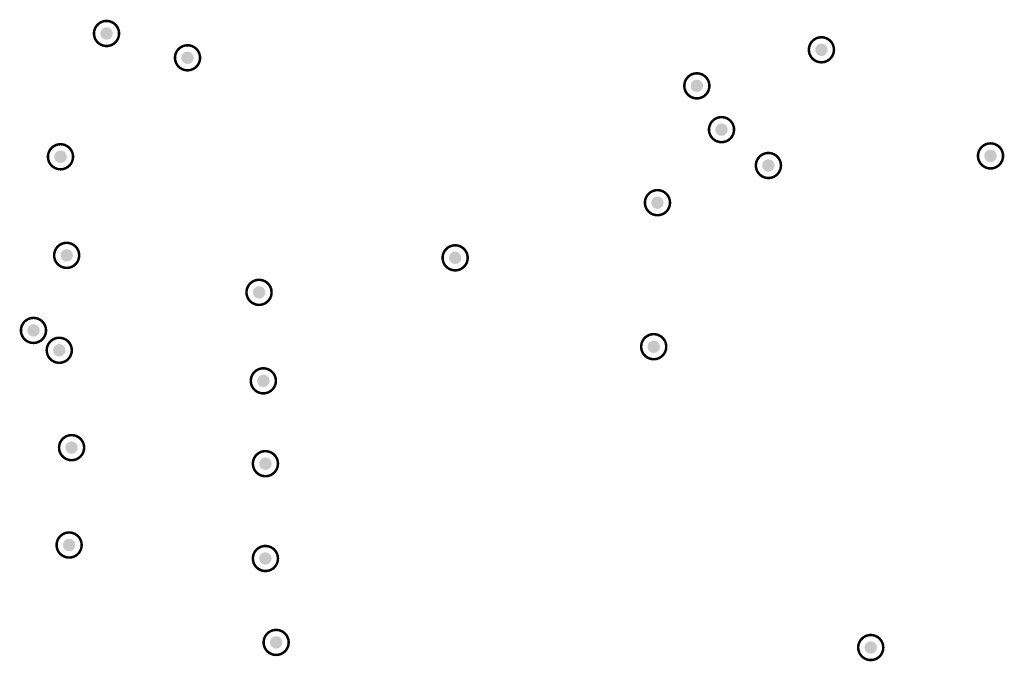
# Model space of a CAD drawing. Header units: inches. Extents: x -11.9 to 0, y -4.1 to 7.1.
# Tile 39 of 54: x -6.7 to -5.9, y 4 to 4.5. Entities that reach past the tile are written whole.
import ezdxf

# ---------------------------------------------------------------- set-up
doc = ezdxf.new("R2010")
doc.units = ezdxf.units.IN
doc.header["$MEASUREMENT"] = 0
doc.layers.add('DrillDrawing', color=1, linetype='Continuous')
doc.layers.add('ViaHoleLayer', color=16, linetype='Continuous')

msp = doc.modelspace()

# ---------------------------------------------------------------- hatches: boundary and pattern name
at = {"layer": 'ViaHoleLayer'}
h = msp.add_hatch(color=16, dxfattribs=at)
edge = h.paths.add_edge_path()
edge.add_arc((-6.63256, 4.48625), 0.005, 0, 360)
h = msp.add_hatch(color=16, dxfattribs=at)
edge = h.paths.add_edge_path()
edge.add_arc((-6.56791, 4.46683), 0.005, 0, 360)
h = msp.add_hatch(color=16, dxfattribs=at)
edge = h.paths.add_edge_path()
edge.add_arc((-6.06201, 4.47323), 0.005, 0, 360)
h = msp.add_hatch(color=16, dxfattribs=at)
edge = h.paths.add_edge_path()
edge.add_arc((-6.16142, 4.44442), 0.005, 0, 360)
h = msp.add_hatch(color=16, dxfattribs=at)
edge = h.paths.add_edge_path()
edge.add_arc((-6.14173, 4.40945), 0.005, 0, 360)
h = msp.add_hatch(color=16, dxfattribs=at)
edge = h.paths.add_edge_path()
edge.add_arc((-6.66929, 4.3878), 0.005, 0, 360)
h = msp.add_hatch(color=16, dxfattribs=at)
edge = h.paths.add_edge_path()
edge.add_arc((-5.92704, 4.38847), 0.005, 0, 360)
h = msp.add_hatch(color=16, dxfattribs=at)
edge = h.paths.add_edge_path()
edge.add_arc((-6.10431, 4.38082), 0.005, 0, 360)
h = msp.add_hatch(color=16, dxfattribs=at)
edge = h.paths.add_edge_path()
edge.add_arc((-6.19285, 4.35113), 0.005, 0, 360)
h = msp.add_hatch(color=16, dxfattribs=at)
edge = h.paths.add_edge_path()
edge.add_arc((-6.66437, 4.30906), 0.005, 0, 360)
h = msp.add_hatch(color=16, dxfattribs=at)
edge = h.paths.add_edge_path()
edge.add_arc((-6.35433, 4.30709), 0.005, 0, 360)
h = msp.add_hatch(color=16, dxfattribs=at)
edge = h.paths.add_edge_path()
edge.add_arc((-6.51083, 4.27953), 0.005, 0, 360)
h = msp.add_hatch(color=16, dxfattribs=at)
edge = h.paths.add_edge_path()
edge.add_arc((-6.69085, 4.24913), 0.005, 0, 360)
h = msp.add_hatch(color=16, dxfattribs=at)
edge = h.paths.add_edge_path()
edge.add_arc((-6.67028, 4.23327), 0.005, 0, 360)
h = msp.add_hatch(color=16, dxfattribs=at)
edge = h.paths.add_edge_path()
edge.add_arc((-6.19585, 4.23613), 0.005, 0, 360)
h = msp.add_hatch(color=16, dxfattribs=at)
edge = h.paths.add_edge_path()
edge.add_arc((-6.50741, 4.20886), 0.005, 0, 360)
h = msp.add_hatch(color=16, dxfattribs=at)
edge = h.paths.add_edge_path()
edge.add_arc((-6.66043, 4.15551), 0.005, 0, 360)
h = msp.add_hatch(color=16, dxfattribs=at)
edge = h.paths.add_edge_path()
edge.add_arc((-6.50575, 4.14272), 0.005, 0, 360)
h = msp.add_hatch(color=16, dxfattribs=at)
edge = h.paths.add_edge_path()
edge.add_arc((-6.6624, 4.07776), 0.005, 0, 360)
h = msp.add_hatch(color=16, dxfattribs=at)
edge = h.paths.add_edge_path()
edge.add_arc((-6.50575, 4.067), 0.005, 0, 360)
h = msp.add_hatch(color=16, dxfattribs=at)
edge = h.paths.add_edge_path()
edge.add_arc((-6.49718, 4), 0.005, 0, 360)
h = msp.add_hatch(color=16, dxfattribs=at)
edge = h.paths.add_edge_path()
edge.add_arc((-6.02264, 3.9959), 0.005, 0, 360)

# ---------------------------------------------------------------- linework, layer by layer
at = {"layer": 'DrillDrawing'}
for points, const_width in [([(-6.62256, 4.48625, 1), (-6.64256, 4.48625, 1)], 0.002), ([(-6.64306, 4.48625, 1), (-6.64206, 4.48625, 1)], 0.001), ([(-6.62306, 4.48625, 1), (-6.62206, 4.48625, 1)], 0.001), ([(-6.05201, 4.47323, 1), (-6.07201, 4.47323, 1)], 0.002), ([(-6.55791, 4.46683, 1), (-6.57791, 4.46683, 1)], 0.002), ([(-6.07251, 4.47323, 1), (-6.07151, 4.47323, 1)], 0.001), ([(-6.05251, 4.47323, 1), (-6.05151, 4.47323, 1)], 0.001), ([(-6.57841, 4.46683, 1), (-6.57741, 4.46683, 1)], 0.001), ([(-6.55841, 4.46683, 1), (-6.55741, 4.46683, 1)], 0.001), ([(-6.15142, 4.44442, 1), (-6.17142, 4.44442, 1)], 0.002), ([(-6.17192, 4.44442, 1), (-6.17092, 4.44442, 1)], 0.001), ([(-6.15192, 4.44442, 1), (-6.15092, 4.44442, 1)], 0.001), ([(-6.13173, 4.40945, 1), (-6.15173, 4.40945, 1)], 0.002), ([(-6.15223, 4.40945, 1), (-6.15123, 4.40945, 1)], 0.001), ([(-6.13223, 4.40945, 1), (-6.13123, 4.40945, 1)], 0.001), ([(-6.65929, 4.3878, 1), (-6.67929, 4.3878, 1)], 0.002), ([(-5.91704, 4.38847, 1), (-5.93704, 4.38847, 1)], 0.002), ([(-6.67979, 4.3878, 1), (-6.67879, 4.3878, 1)], 0.001), ([(-6.65979, 4.3878, 1), (-6.65879, 4.3878, 1)], 0.001), ([(-6.09431, 4.38082, 1), (-6.11431, 4.38082, 1)], 0.002), ([(-5.93754, 4.38847, 1), (-5.93654, 4.38847, 1)], 0.001), ([(-5.91754, 4.38847, 1), (-5.91654, 4.38847, 1)], 0.001), ([(-6.11481, 4.38082, 1), (-6.11381, 4.38082, 1)], 0.001), ([(-6.09481, 4.38082, 1), (-6.09381, 4.38082, 1)], 0.001), ([(-6.18285, 4.35113, 1), (-6.20285, 4.35113, 1)], 0.002), ([(-6.20335, 4.35113, 1), (-6.20235, 4.35113, 1)], 0.001), ([(-6.18335, 4.35113, 1), (-6.18235, 4.35113, 1)], 0.001), ([(-6.65437, 4.30906, 1), (-6.67437, 4.30906, 1)], 0.002), ([(-6.34433, 4.30709, 1), (-6.36433, 4.30709, 1)], 0.002), ([(-6.67487, 4.30906, 1), (-6.67387, 4.30906, 1)], 0.001), ([(-6.65487, 4.30906, 1), (-6.65387, 4.30906, 1)], 0.001), ([(-6.36483, 4.30709, 1), (-6.36383, 4.30709, 1)], 0.001), ([(-6.34483, 4.30709, 1), (-6.34383, 4.30709, 1)], 0.001), ([(-6.50083, 4.27953, 1), (-6.52083, 4.27953, 1)], 0.002), ([(-6.52133, 4.27953, 1), (-6.52033, 4.27953, 1)], 0.001), ([(-6.50133, 4.27953, 1), (-6.50033, 4.27953, 1)], 0.001), ([(-6.68085, 4.24913, 1), (-6.70085, 4.24913, 1)], 0.002), ([(-6.70135, 4.24913, 1), (-6.70035, 4.24913, 1)], 0.001), ([(-6.68135, 4.24913, 1), (-6.68035, 4.24913, 1)], 0.001), ([(-6.66028, 4.23327, 1), (-6.68028, 4.23327, 1)], 0.002), ([(-6.18585, 4.23613, 1), (-6.20585, 4.23613, 1)], 0.002), ([(-6.20635, 4.23613, 1), (-6.20535, 4.23613, 1)], 0.001), ([(-6.18635, 4.23613, 1), (-6.18535, 4.23613, 1)], 0.001), ([(-6.68078, 4.23327, 1), (-6.67978, 4.23327, 1)], 0.001), ([(-6.66078, 4.23327, 1), (-6.65978, 4.23327, 1)], 0.001), ([(-6.49741, 4.20886, 1), (-6.51741, 4.20886, 1)], 0.002), ([(-6.51791, 4.20886, 1), (-6.51691, 4.20886, 1)], 0.001), ([(-6.49791, 4.20886, 1), (-6.49691, 4.20886, 1)], 0.001), ([(-6.65043, 4.15551, 1), (-6.67043, 4.15551, 1)], 0.002), ([(-6.67093, 4.15551, 1), (-6.66993, 4.15551, 1)], 0.001), ([(-6.65093, 4.15551, 1), (-6.64993, 4.15551, 1)], 0.001), ([(-6.49575, 4.14272, 1), (-6.51575, 4.14272, 1)], 0.002), ([(-6.51625, 4.14272, 1), (-6.51525, 4.14272, 1)], 0.001), ([(-6.49625, 4.14272, 1), (-6.49525, 4.14272, 1)], 0.001), ([(-6.6524, 4.07776, 1), (-6.6724, 4.07776, 1)], 0.002), ([(-6.6729, 4.07776, 1), (-6.6719, 4.07776, 1)], 0.001), ([(-6.6529, 4.07776, 1), (-6.6519, 4.07776, 1)], 0.001), ([(-6.49575, 4.067, 1), (-6.51575, 4.067, 1)], 0.002), ([(-6.51625, 4.067, 1), (-6.51525, 4.067, 1)], 0.001), ([(-6.49625, 4.067, 1), (-6.49525, 4.067, 1)], 0.001), ([(-6.48718, 4, 1), (-6.50718, 4, 1)], 0.002), ([(-6.50768, 4, 1), (-6.50668, 4, 1)], 0.001), ([(-6.48768, 4, 1), (-6.48668, 4, 1)], 0.001), ([(-6.01264, 3.9959, 1), (-6.03264, 3.9959, 1)], 0.002), ([(-6.03314, 3.9959, 1), (-6.03214, 3.9959, 1)], 0.001), ([(-6.01314, 3.9959, 1), (-6.01214, 3.9959, 1)], 0.001)]:
    msp.add_lwpolyline(points, format="xyb", close=True, dxfattribs=dict(at, const_width=const_width))

doc.saveas('drawing.dxf')
